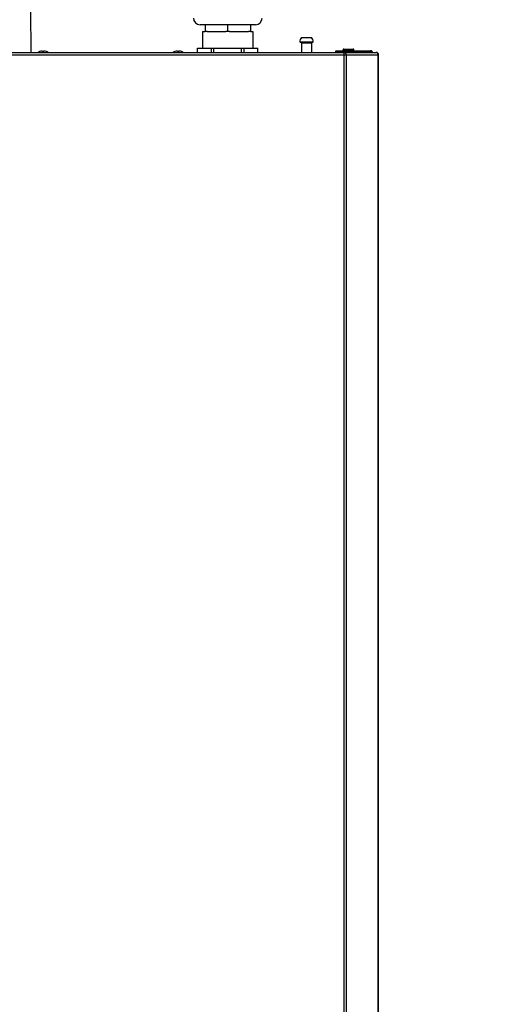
# Model space of a CAD drawing. Header units: centimetres. Extents: x 22052 to 56535, y 76485 to 78519.
# Tile 46 of 235: x 35469 to 35498, y 77839 to 77898. Entities that reach past the tile are written whole.
import ezdxf
from ezdxf import colors
from ezdxf.entities.mleader import LeaderData, LeaderLine
from ezdxf.math import Vec2, Vec3

# ---------------------------------------------------------------- set-up
doc = ezdxf.new("R2010")
doc.units = ezdxf.units.CM
doc.layers.add('$_urządzenia', color=250, linetype='Continuous')
doc.layers.add('IS_Opis', color=250, linetype='Continuous', lineweight=9)
doc.styles.add('styl1', font='ARIALN.TTF')

# ---------------------------------------------------------------- blocks, each defined once
blk = doc.blocks.new('A$C92957c0b')
at = {"layer": '$_urządzenia'}
for p, q in [((92.75, -29), (92.53, -3.97)), ((226.5, -12.5), (193.5, -12.5)), ((195, -16.5), (196.5, -16.5)), ((195, -16.5), (195, -26.5)), ((196.5, -12.5), (196.5, -16.5)), ((197.6, -16.5), (196.5, -16.5)), ((197.6, -16.5), (208.9, -16.5)), ((211.1, -16.5), (208.9, -16.5)), ((210, -16.5), (210, -12.5)), ((211.1, -16.5), (222.4, -16.5)), ((223.5, -16.5), (222.4, -16.5)), ((223.5, -12.5), (223.5, -16.5)), ((223.5, -16.5), (225, -16.5)), ((225, -16.5), (225, -26.5)), ((253, -22.8), (261, -22.8)), ((260.6, -23.1), (253.4, -23.1)), ((254.05, -20.1), (259.95, -20.1)), ((254.05, -23.4), (259.95, -23.4)), ((254.05, -23.4), (254.05, -29)), ((259.95, -23.4), (259.95, -29)), ((0, -29), (298.6, -29)), ((97.77, -28.56), (97.77, -28.54)), ((97.85, -28.56), (97.85, -28.54)), ((99.35, -28.56), (99.35, -28.22)), ((100.27, -28.22), (100.27, -28.55)), ((100.35, -28.22), (100.35, -28.56)), ((101.85, -28.54), (101.85, -28.56)), ((178.38, -28.56), (178.38, -28.54)), ((178.46, -28.56), (178.46, -28.54)), ((179.96, -28.56), (179.96, -28.22)), ((180.88, -28.22), (180.88, -28.55)), ((180.96, -28.22), (180.96, -28.56)), ((182.46, -28.54), (182.46, -28.56)), ((192, -26.5), (228, -26.5)), ((192, -29), (192, -26.5)), ((192.02, -29), (192.02, -26.5)), ((200.27, -29), (200.27, -26.5)), ((201.75, -29), (201.75, -26.5)), ((218.25, -29), (218.25, -26.5)), ((219.73, -29), (219.73, -26.5)), ((227.98, -29), (227.98, -26.5)), ((228, -29), (228, -26.5)), ((274.49, -28), (296, -28)), ((274.49, -28.7), (274.49, -28)), ((274.49, -28.7), (278.98, -28.7)), ((274.75, -28), (274.75, -28.7)), ((278.74, -27.5), (285.24, -27.5)), ((278.74, -28), (278.74, -27.5)), ((279.15, -28.1), (278.96, -28.75)), ((278.97, -28.74), (278.96, -28.75)), ((278.96, -28.75), (278.96, -28.75)), ((278.99, -28), (278.99, -28.59)), ((279.13, -28.91), (279.48, -28.41)), ((279.2, -29), (279.13, -28.91)), ((279.24, -27), (284.74, -27)), ((279.34, -1127), (279.34, -29)), ((279.75, -28.79), (279.48, -28.41)), ((295.89, -28.41), (279.48, -28.41)), ((279.61, -29), (279.75, -28.79)), ((296.16, -28.79), (279.75, -28.79)), ((285.24, -28), (285.24, -27.5)), ((295.24, -28), (295.19, -28)), ((295.34, -28), (295.34, -28.02)), ((296.16, -28.79), (295.89, -28.41)), ((295.98, -28), (295.98, -28.54)), ((296, -28), (296, -28.56)), ((0, -30.4), (300, -30.4)), ((280.56, -30.4), (280.56, -1125.6)), ((299.63, -1125.6), (299.63, -30.4)), ((300, -1125.6), (300, -30.4))]:
    blk.add_line(p, q, dxfattribs=at)
for points in [[(279.13, -28.91), (279.12, -28.88), (279.1, -28.86), (279.08, -28.84), (279.06, -28.82), (279.04, -28.81), (279.03, -28.79), (279.01, -28.77), (278.98, -28.76), (278.96, -28.75)], [(278.99, -28.59), (278.99, -28.59), (278.99, -28.6), (278.99, -28.6), (278.99, -28.6), (278.99, -28.61), (278.99, -28.62), (278.99, -28.63), (278.99, -28.64), (278.99, -28.65), (278.98, -28.66), (278.98, -28.67), (278.98, -28.69), (278.98, -28.7)], [(279.15, -28.1), (279.13, -28.08), (279.11, -28.06), (279.1, -28.04), (279.08, -28.03), (279.06, -28.02), (279.04, -28.01), (279.03, -28), (279.01, -28), (278.99, -28)], [(279.48, -28.41), (279.45, -28.37), (279.42, -28.32), (279.38, -28.28), (279.34, -28.25), (279.31, -28.21), (279.27, -28.18), (279.23, -28.15), (279.19, -28.12), (279.15, -28.1)], [(280.1, -29), (280.08, -29), (280.06, -29), (280.04, -28.99), (280.02, -28.99), (280, -28.98), (279.98, -28.98), (279.96, -28.97), (279.94, -28.96), (279.92, -28.95), (279.9, -28.93), (279.88, -28.92), (279.86, -28.91), (279.84, -28.89), (279.82, -28.87), (279.8, -28.86), (279.79, -28.84), (279.77, -28.82), (279.75, -28.79)], [(280.46, -29.7), (280.44, -29.65), (280.42, -29.6), (280.41, -29.56), (280.39, -29.51), (280.37, -29.47), (280.34, -29.43), (280.32, -29.39), (280.3, -29.35), (280.28, -29.32), (280.25, -29.28), (280.23, -29.25), (280.2, -29.22), (280.17, -29.19), (280.14, -29.16), (280.12, -29.14), (280.09, -29.11), (280.06, -29.09), (280.03, -29.07), (280, -29.06), (279.97, -29.04), (279.94, -29.03), (279.91, -29.02), (279.88, -29.01), (279.84, -29), (279.81, -29), (279.78, -29)], [(295.89, -28.41), (295.85, -28.36), (295.81, -28.31), (295.77, -28.27), (295.73, -28.23), (295.69, -28.19), (295.64, -28.15), (295.59, -28.12), (295.55, -28.09), (295.5, -28.07), (295.45, -28.05), (295.4, -28.03), (295.35, -28.02), (295.29, -28.01), (295.24, -28)], [(296.51, -29), (296.49, -29), (296.47, -29), (296.45, -28.99), (296.43, -28.99), (296.41, -28.98), (296.38, -28.98), (296.36, -28.97), (296.34, -28.96), (296.32, -28.95), (296.3, -28.93), (296.28, -28.92), (296.27, -28.91), (296.25, -28.89), (296.23, -28.87), (296.21, -28.86), (296.19, -28.84), (296.18, -28.82), (296.16, -28.79)], [(299.63, -30.4), (299.63, -30.34), (299.62, -30.29), (299.62, -30.23), (299.61, -30.18), (299.6, -30.12), (299.59, -30.06), (299.58, -30.01), (299.57, -29.96), (299.55, -29.9), (299.53, -29.85), (299.51, -29.8), (299.49, -29.75), (299.47, -29.7), (299.45, -29.65), (299.42, -29.6), (299.39, -29.56), (299.36, -29.51), (299.33, -29.47), (299.3, -29.43), (299.27, -29.39), (299.23, -29.35), (299.2, -29.32), (299.16, -29.28), (299.12, -29.25), (299.09, -29.22), (299.05, -29.19), (299, -29.16), (298.96, -29.14), (298.92, -29.11), (298.88, -29.09), (298.83, -29.07), (298.79, -29.06), (298.74, -29.04), (298.7, -29.03), (298.65, -29.02), (298.6, -29.01), (298.56, -29), (298.51, -29), (298.46, -29)], [(280.56, -30.4), (280.56, -30.34), (280.56, -30.29), (280.56, -30.23), (280.55, -30.18), (280.55, -30.12), (280.54, -30.06), (280.53, -30.01), (280.52, -29.96), (280.51, -29.9), (280.5, -29.85), (280.49, -29.8), (280.47, -29.75), (280.46, -29.7)]]:
    blk.add_lwpolyline(points, dxfattribs=at)
for centre, radius, start, end in [((193.5, -8.5), 4, 180, 270), ((226.5, -8.5), 4, 270, 0), ((257, -22.8), 4, 137.51889, 180), ((253.53, -22.51), 0.6, 208.67697, 257.83824), ((253.75, -23.4), 0.3, 0, 90), ((257, -22.8), 4, 0, 42.48111), ((260.25, -23.4), 0.3, 90, 180), ((260.47, -22.51), 0.6, 282.16176, 331.32303), ((99.77, -33.93), 5.75, 110.35441, 120.99996), ((99.85, -33.93), 5.75, 110.35441, 120.99996), ((99.77, -33.93), 5.73, 95.00756, 110.43525), ((99.85, -33.93), 5.73, 95.00756, 110.43525), ((99.85, -33.93), 5.39, 84.6783, 95.3217), ((99.77, -33.93), 5.39, 94.13808, 94.52003), ((99.77, -33.93), 5.73, 84.23709, 84.99244), ((99.85, -33.93), 5.73, 69.56475, 84.99244), ((99.85, -33.93), 5.75, 59.00004, 69.64559), ((180.38, -33.93), 5.75, 110.35441, 120.99996), ((180.46, -33.93), 5.75, 110.35441, 120.99996), ((180.38, -33.93), 5.73, 95.00756, 110.43525), ((180.46, -33.93), 5.73, 95.00756, 110.43525), ((180.46, -33.93), 5.39, 84.6783, 95.3217), ((180.38, -33.93), 5.39, 94.13808, 94.52003), ((180.38, -33.93), 5.73, 84.23709, 84.99244), ((180.46, -33.93), 5.73, 69.56475, 84.99244), ((180.46, -33.93), 5.75, 59.00004, 69.64559), ((257, -33.93), 5.75, 120.8779, 120.99996), ((257, -33.93), 5.75, 59.00004, 59.1221), ((279.24, -27.5), 0.5, 90, 180), ((284.74, -27.5), 0.5, 0, 90), ((298.6, -30.4), 1.4, 0, 90)]:
    blk.add_arc(centre, radius, start, end, dxfattribs=at)

msp = doc.modelspace()

# ---------------------------------------------------------------- block references
at = {"layer": '$_urządzenia', "xscale": 0.1, "yscale": 0.1, "zscale": 0.1}
msp.add_blockref('A$C92957c0b', (35460.67, 77899.01), dxfattribs=at)

# ---------------------------------------------------------------- leaders
at = {"layer": 'IS_Opis'}
ml = msp.add_multileader_mtext('Standard', dxfattribs=at)
ml.set_content('Projektowany kocioł gazowy 1-funkcyjny 100kW z zamkniętą komorą spalania. Wyposażony w przewód powietrzno-spalinowy 160/110 wyprowadzony ponad dach budynku', color=256, style='styl1')
ml.set_leader_properties()
ml.build(insert=Vec2(0, 0))
ml.multileader.update_dxf_attribs({"dogleg_length": 5, "arrow_head_size": 7.5})
ctx = ml.context
ctx.base_point, ctx.char_height, ctx.arrow_head_size, ctx.landing_gap_size, ctx.plane_origin = Vec3(35142.724, 77977.543), 12, 7.5, 5, Vec3(35518.202, 77880.038)
ctx.text_align_type = 2
notes = []
notes.append((ctx, [(1, (1, 1, 0), (35460.67, 77977.543), (-1, 0), 6.709, [(2, [(35600.67, 77899.01), (35460.67, 77899.01), (35530.67, 77899.01)], 0, [])])]))
ctx.mtext.insert, ctx.mtext.width, ctx.mtext.defined_height, ctx.mtext.alignment, ctx.mtext.flow_direction = Vec3(35448.96, 77985.307), 316.71756, 76.915, 3, 5
for ctx, leaders in notes:
    for number, flags, end, landing, length, lines in leaders:
        leader = LeaderData()
        leader.index, (leader.has_last_leader_line, leader.has_dogleg_vector, leader.attachment_direction) = number, flags
        leader.last_leader_point, leader.dogleg_vector, leader.dogleg_length = Vec3(end), Vec3(landing), length
        for number, points, colour, breaks in lines:
            line = LeaderLine()
            line.index, line.vertices, line.color, line.breaks = number, Vec3.list(points), colors.encode_raw_color(colour), breaks
            leader.lines.append(line)
        ctx.leaders.append(leader)

doc.saveas('drawing.dxf')
